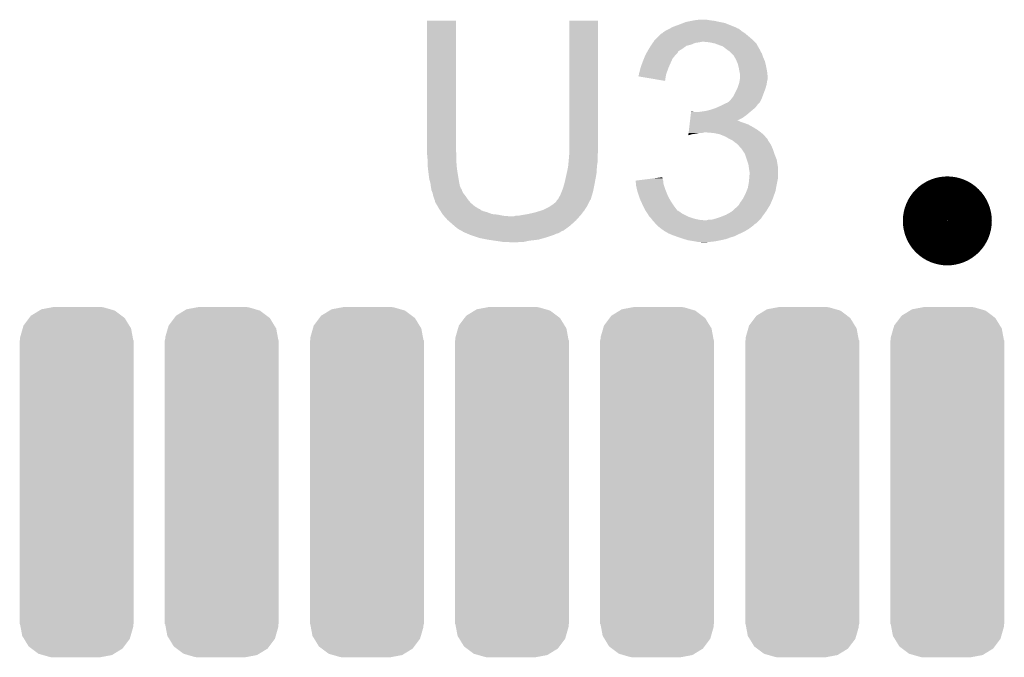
# Model space of a CAD drawing. Extents: x -0.05 to 0.95, y -0.15 to 1.54.
# Tile 26 of 44: x 0.37 to 0.54, y 1 to 1.11. Entities that reach past the tile are written whole.
import ezdxf

# ---------------------------------------------------------------- set-up
doc = ezdxf.new("R2010")
doc.units = 0
doc.layers.get('0').update_dxf_attribs({"linetype": 'CONTINUOUS'})
doc.layers.add('HOD_CAP_2_CLICK_V101_GTO', color=14, linetype='CONTINUOUS')
doc.layers.add('HOD_CAP_2_CLICK_V101_GTS', color=12, linetype='CONTINUOUS')

# ---------------------------------------------------------------- blocks, each defined once
blk = doc.blocks.new('CUSTOM_62')
for points in [[(-0.00807, 0.02937), (-0.0066, 0.03027), (0.00794, 0.02937), (0.00674, 0.03027)], [(-0.0066, 0.03027), (-0.00623, 0.0305), (0.00674, 0.03027), (0.00595, 0.0305)], [(-0.00623, 0.0305), (-0.00425, 0.03087), (0.00595, 0.0305), (0.00466, 0.03087)], [(-0.00425, 0.03087), (-0.0041, 0.0309), (0.00466, 0.03087), (0.0041, 0.0309)], [(-0.00937, 0.02764), (-0.00837, 0.02897), (0.00928, 0.02764), (0.00847, 0.02897)], [(-0.00837, 0.02897), (-0.00807, 0.02937), (0.00847, 0.02897), (0.00794, 0.02937)], [(-0.00997, 0.02556), (-0.00952, 0.02713), (0.00989, 0.02556), (0.0096, 0.02713)], [(-0.00952, 0.02713), (-0.00937, 0.02764), (0.0096, 0.02713), (0.00928, 0.02764)], [(-0.01005, -0.025), (-0.01005, 0.025), (0.01005, -0.025), (0.01005, 0.025)], [(-0.01, 0.025), (-0.00997, 0.02556), (0.01, 0.025), (0.00989, 0.02556)], [(-0.00989, -0.02556), (-0.01, -0.025), (0.00997, -0.02556), (0.01, -0.025)], [(-0.0096, -0.02713), (-0.00989, -0.02556), (0.00952, -0.02713), (0.00997, -0.02556)], [(-0.00928, -0.02764), (-0.0096, -0.02713), (0.00937, -0.02764), (0.00952, -0.02713)], [(-0.00847, -0.02897), (-0.00928, -0.02764), (0.00837, -0.02897), (0.00937, -0.02764)], [(-0.00794, -0.02937), (-0.00847, -0.02897), (0.00807, -0.02937), (0.00837, -0.02897)], [(-0.00674, -0.03027), (-0.00794, -0.02937), (0.0066, -0.03027), (0.00807, -0.02937)], [(-0.00595, -0.0305), (-0.00674, -0.03027), (0.00623, -0.0305), (0.0066, -0.03027)], [(-0.00466, -0.03087), (-0.00595, -0.0305), (0.00425, -0.03087), (0.00623, -0.0305)], [(-0.0041, -0.0309), (-0.00466, -0.03087), (0.0041, -0.0309), (0.00425, -0.03087)]]:
    blk.add_solid(points)

msp = doc.modelspace()

# ---------------------------------------------------------------- linework, layer by layer
at = {"layer": 'HOD_CAP_2_CLICK_V101_GTO', "const_width": 0.0079}
msp.add_lwpolyline([(0.5259, 1.0771, 1), (0.5337, 1.0771, 1)], format="xyb", close=True, dxfattribs=at)
at = {"layer": 'HOD_CAP_2_CLICK_V101_GTO'}
for points in [[(0.438, 1.0894), (0.438, 1.1124), (0.4431, 1.0894), (0.4431, 1.1124)], [(0.438, 1.1124), (0.438, 1.1124), (0.4431, 1.1124), (0.438, 1.1124)], [(0.4631, 1.0902), (0.4631, 1.1124), (0.4682, 1.0902), (0.4682, 1.1124)], [(0.4631, 1.1124), (0.4631, 1.1124), (0.4682, 1.1124), (0.4631, 1.1124)], [(0.4813, 1.1113), (0.4824, 1.1117), (0.49235, 1.1113), (0.49135, 1.1117)], [(0.4824, 1.1117), (0.48318, 1.112), (0.49135, 1.1117), (0.4906, 1.112)], [(0.48318, 1.112), (0.4837, 1.1122), (0.4906, 1.112), (0.4896, 1.1122)], [(0.4837, 1.1122), (0.4847, 1.1124), (0.4896, 1.1122), (0.4887, 1.1124)], [(0.4847, 1.1124), (0.4852, 1.1125), (0.4887, 1.1124), (0.4879, 1.1125)], [(0.4852, 1.1125), (0.486, 1.1126), (0.4879, 1.1125), (0.4873, 1.1126)], [(0.4789, 1.1097), (0.4793, 1.1101), (0.4947, 1.1097), (0.49422, 1.1101)], [(0.4793, 1.1101), (0.4795, 1.1102), (0.49422, 1.1101), (0.4941, 1.1102)], [(0.4795, 1.1102), (0.4797, 1.1104), (0.4941, 1.1102), (0.4938, 1.1104)], [(0.4797, 1.1104), (0.48, 1.1106), (0.4938, 1.1104), (0.4935, 1.1106)], [(0.48, 1.1106), (0.4808, 1.111), (0.4935, 1.1106), (0.493, 1.111)], [(0.4808, 1.111), (0.48097, 1.1111), (0.493, 1.111), (0.4927, 1.1111)], [(0.48097, 1.1111), (0.48113, 1.1112), (0.4927, 1.1111), (0.4926, 1.1112)], [(0.48113, 1.1112), (0.4813, 1.1113), (0.4926, 1.1112), (0.49235, 1.1113)], [(0.47763, 1.1082), (0.47783, 1.1085), (0.4846, 1.1082), (0.4853, 1.1085)], [(0.47783, 1.1085), (0.4779, 1.1086), (0.4853, 1.1085), (0.486, 1.1086)], [(0.4779, 1.1086), (0.47797, 1.1087), (0.486, 1.1086), (0.4865, 1.1087)], [(0.47797, 1.1087), (0.4781, 1.1089), (0.4958, 1.1087), (0.4956, 1.1089)], [(0.4781, 1.1089), (0.4783, 1.1091), (0.4956, 1.1089), (0.4954, 1.1091)], [(0.4783, 1.1091), (0.4789, 1.1097), (0.4954, 1.1091), (0.4947, 1.1097)], [(0.4879, 1.1086), (0.4869, 1.1087), (0.4959, 1.1086), (0.4958, 1.1087)], [(0.4888, 1.1084), (0.4879, 1.1086), (0.4961, 1.1084), (0.4959, 1.1086)], [(0.4896, 1.1081), (0.4888, 1.1084), (0.49627, 1.1081), (0.4961, 1.1084)], [(0.47647, 1.1062), (0.4766, 1.1065), (0.4817, 1.1062), (0.482, 1.1065)], [(0.4766, 1.1065), (0.47666, 1.1066), (0.482, 1.1065), (0.4821, 1.1066)], [(0.47666, 1.1066), (0.47683, 1.1069), (0.4821, 1.1066), (0.4823, 1.1069)], [(0.47683, 1.1069), (0.47689, 1.107), (0.4823, 1.1069), (0.4823, 1.107)], [(0.47689, 1.107), (0.47718, 1.1075), (0.4823, 1.107), (0.4831, 1.1075)], [(0.47718, 1.1075), (0.4773, 1.1077), (0.4831, 1.1075), (0.48338, 1.1077)], [(0.4773, 1.1077), (0.4775, 1.108), (0.48338, 1.1077), (0.4838, 1.108)], [(0.4775, 1.108), (0.47763, 1.1082), (0.4838, 1.108), (0.4846, 1.1082)], [(0.4902, 1.1079), (0.4896, 1.1081), (0.49638, 1.1079), (0.49627, 1.1081)], [(0.4907, 1.1075), (0.4902, 1.1079), (0.4966, 1.1075), (0.49638, 1.1079)], [(0.49083, 1.1074), (0.4907, 1.1075), (0.4967, 1.1074), (0.4966, 1.1075)], [(0.4911, 1.1072), (0.49083, 1.1074), (0.49677, 1.1072), (0.4967, 1.1074)], [(0.49125, 1.1071), (0.4911, 1.1072), (0.4968, 1.1071), (0.49677, 1.1072)], [(0.4914, 1.107), (0.49125, 1.1071), (0.49686, 1.107), (0.4968, 1.1071)], [(0.4918, 1.1066), (0.4914, 1.107), (0.4971, 1.1066), (0.49686, 1.107)], [(0.4921, 1.1063), (0.4918, 1.1066), (0.4972, 1.1063), (0.4971, 1.1066)], [(0.4757, 1.1042), (0.47599, 1.105), (0.48064, 1.1042), (0.481, 1.105)], [(0.47599, 1.105), (0.4761, 1.1053), (0.481, 1.105), (0.48113, 1.1053)], [(0.4761, 1.1053), (0.47627, 1.1057), (0.48113, 1.1053), (0.4813, 1.1057)], [(0.47627, 1.1057), (0.47647, 1.1062), (0.4813, 1.1057), (0.4817, 1.1062)], [(0.49227, 1.106), (0.4921, 1.1063), (0.4973, 1.106), (0.4972, 1.1063)], [(0.4925, 1.1056), (0.49227, 1.106), (0.49747, 1.1056), (0.4973, 1.106)], [(0.49263, 1.1053), (0.4925, 1.1056), (0.4976, 1.1053), (0.49747, 1.1056)], [(0.4928, 1.1049), (0.49263, 1.1053), (0.4977, 1.1049), (0.4976, 1.1053)], [(0.49291, 1.1045), (0.4928, 1.1049), (0.4978, 1.1045), (0.4977, 1.1049)], [(0.4754, 1.1031), (0.4755, 1.1034), (0.48024, 1.1031), (0.48035, 1.1034)], [(0.4754, 1.103), (0.4754, 1.1031), (0.4802, 1.103), (0.48024, 1.1031)], [(0.4754, 1.1029), (0.4754, 1.103), (0.48018, 1.1029), (0.4802, 1.103)], [(0.4755, 1.1034), (0.47568, 1.1041), (0.48035, 1.1034), (0.4806, 1.1041)], [(0.47568, 1.1041), (0.4757, 1.1042), (0.4806, 1.1041), (0.48064, 1.1042)], [(0.493, 1.1042), (0.49291, 1.1045), (0.49786, 1.1042), (0.4978, 1.1045)], [(0.4931, 1.1036), (0.493, 1.1042), (0.49798, 1.1036), (0.49786, 1.1042)], [(0.49312, 1.1035), (0.4931, 1.1036), (0.498, 1.1035), (0.49798, 1.1036)], [(0.4932, 1.1031), (0.49312, 1.1035), (0.49804, 1.1031), (0.498, 1.1035)], [(0.4932, 1.1026), (0.4932, 1.1031), (0.4981, 1.1026), (0.49804, 1.1031)], [(0.4753, 1.1027), (0.4754, 1.1029), (0.48015, 1.1027), (0.48018, 1.1029)], [(0.4753, 1.1026), (0.4753, 1.1027), (0.48013, 1.1026), (0.48015, 1.1027)], [(0.48, 1.1018), (0.4753, 1.1026), (0.48, 1.1018), (0.48013, 1.1026)], [(0.49297, 1.1011), (0.4931, 1.1015), (0.4979, 1.1011), (0.49797, 1.1015)], [(0.4931, 1.1015), (0.49313, 1.1017), (0.49797, 1.1015), (0.498, 1.1017)], [(0.49313, 1.1017), (0.4932, 1.1021), (0.498, 1.1017), (0.4981, 1.1021)], [(0.4932, 1.1021), (0.4932, 1.1026), (0.4981, 1.1021), (0.4981, 1.1026)], [(0.492, 1.099), (0.4927, 1.1004), (0.49717, 1.099), (0.4977, 1.1004)], [(0.4927, 1.1004), (0.4928, 1.1006), (0.4977, 1.1004), (0.49776, 1.1006)], [(0.4928, 1.1006), (0.49297, 1.1011), (0.49776, 1.1006), (0.4979, 1.1011)], [(0.4904, 1.0977), (0.4908, 1.0979), (0.4964, 1.0977), (0.4966, 1.0979)], [(0.4909, 1.0979), (0.49105, 1.098), (0.4966, 1.0979), (0.4967, 1.098)], [(0.49105, 1.098), (0.4912, 1.0981), (0.4967, 1.098), (0.49675, 1.0981)], [(0.4912, 1.0981), (0.4916, 1.0985), (0.49675, 1.0981), (0.49695, 1.0985)], [(0.4916, 1.0985), (0.49184, 1.0988), (0.49695, 1.0985), (0.4971, 1.0988)], [(0.49184, 1.0988), (0.492, 1.099), (0.4971, 1.0988), (0.49717, 1.099)], [(0.48453, 1.0958), (0.48459, 1.0963), (0.4944, 1.0958), (0.49498, 1.0963)], [(0.48459, 1.0963), (0.4846, 1.0964), (0.4851, 1.0963), (0.4849, 1.0964)], [(0.4846, 1.0964), (0.4846, 1.0964), (0.4849, 1.0964), (0.4846, 1.0964)], [(0.4858, 1.0963), (0.4865, 1.0964), (0.49498, 1.0963), (0.4951, 1.0964)], [(0.4865, 1.0964), (0.4872, 1.0965), (0.4951, 1.0964), (0.49522, 1.0965)], [(0.4872, 1.0965), (0.488, 1.0967), (0.49522, 1.0965), (0.49546, 1.0967)], [(0.488, 1.0967), (0.4886, 1.0969), (0.49546, 1.0967), (0.4957, 1.0969)], [(0.4886, 1.0969), (0.4889, 1.097), (0.4957, 1.0969), (0.4958, 1.097)], [(0.4889, 1.097), (0.48957, 1.0973), (0.4958, 1.097), (0.4961, 1.0973)], [(0.48957, 1.0973), (0.4898, 1.0974), (0.4961, 1.0973), (0.49617, 1.0974)], [(0.4898, 1.0974), (0.4904, 1.0977), (0.49617, 1.0974), (0.4964, 1.0977)], [(0.48433, 1.0941), (0.48436, 1.0944), (0.4947, 1.0941), (0.4939, 1.0944)], [(0.48436, 1.0944), (0.48439, 1.0946), (0.4939, 1.0944), (0.4933, 1.0946)], [(0.48439, 1.0946), (0.48441, 1.0948), (0.4933, 1.0946), (0.4929, 1.0948)], [(0.48441, 1.0948), (0.48447, 1.0953), (0.4927, 1.0948), (0.4937, 1.0953)], [(0.48441, 1.0948), (0.48441, 1.0948), (0.4929, 1.0948), (0.4927, 1.0948)], [(0.48447, 1.0953), (0.48453, 1.0958), (0.4937, 1.0953), (0.4944, 1.0958)], [(0.48414, 1.0925), (0.48415, 1.0926), (0.4855, 1.0925), (0.486, 1.0926)], [(0.48415, 1.0926), (0.48416, 1.0927), (0.4865, 1.0926), (0.4869, 1.0927)], [(0.48416, 1.0927), (0.48421, 1.0931), (0.49691, 1.0927), (0.4964, 1.0931)], [(0.48421, 1.0931), (0.48427, 1.0936), (0.4964, 1.0931), (0.4956, 1.0936)], [(0.48427, 1.0936), (0.48433, 1.0941), (0.4956, 1.0936), (0.4947, 1.0941)], [(0.4886, 1.0926), (0.4874, 1.0927), (0.49704, 1.0926), (0.49691, 1.0927)], [(0.4896, 1.0924), (0.4886, 1.0926), (0.4973, 1.0924), (0.49704, 1.0926)], [(0.4841, 1.0922), (0.48412, 1.0924), (0.4841, 1.0922), (0.4848, 1.0924)], [(0.48412, 1.0924), (0.48414, 1.0925), (0.4848, 1.0924), (0.4855, 1.0925)], [(0.4906, 1.092), (0.4896, 1.0924), (0.49766, 1.092), (0.4973, 1.0924)], [(0.4913, 1.0916), (0.4906, 1.092), (0.49801, 1.0916), (0.49766, 1.092)], [(0.4915, 1.0915), (0.4913, 1.0916), (0.4981, 1.0915), (0.49801, 1.0916)], [(0.4917, 1.0914), (0.4915, 1.0915), (0.4981, 1.0914), (0.4981, 1.0915)], [(0.4919, 1.0913), (0.4917, 1.0914), (0.49817, 1.0913), (0.4981, 1.0914)], [(0.4924, 1.0909), (0.4919, 1.0913), (0.49843, 1.0909), (0.49817, 1.0913)], [(0.4927, 1.0907), (0.4924, 1.0909), (0.49857, 1.0907), (0.49843, 1.0909)], [(0.438, 1.0891), (0.438, 1.0894), (0.44317, 1.0891), (0.4431, 1.0894)], [(0.43801, 1.089), (0.438, 1.0891), (0.4432, 1.089), (0.44317, 1.0891)], [(0.4631, 1.0893), (0.4631, 1.0902), (0.4682, 1.0893), (0.4682, 1.0902)], [(0.4631, 1.0889), (0.4631, 1.0893), (0.46812, 1.0889), (0.4682, 1.0893)], [(0.4928, 1.0906), (0.4927, 1.0907), (0.49863, 1.0906), (0.49857, 1.0907)], [(0.49289, 1.0905), (0.4928, 1.0906), (0.4987, 1.0905), (0.49863, 1.0906)], [(0.4935, 1.0898), (0.49289, 1.0905), (0.499, 1.0898), (0.4987, 1.0905)], [(0.4941, 1.0889), (0.4935, 1.0898), (0.4993, 1.0889), (0.499, 1.0898)], [(0.4381, 1.088), (0.43801, 1.089), (0.4432, 1.088), (0.4432, 1.089)], [(0.4381, 1.0874), (0.4381, 1.088), (0.4432, 1.0874), (0.4432, 1.088)], [(0.4381, 1.087), (0.4381, 1.0874), (0.44323, 1.087), (0.4432, 1.0874)], [(0.46292, 1.0869), (0.46298, 1.0875), (0.468, 1.0869), (0.4681, 1.0875)], [(0.46298, 1.0875), (0.463, 1.0877), (0.4681, 1.0875), (0.4681, 1.0877)], [(0.463, 1.0877), (0.46309, 1.0888), (0.4681, 1.0877), (0.4681, 1.0888)], [(0.46309, 1.0888), (0.4631, 1.0889), (0.4681, 1.0888), (0.46812, 1.0889)], [(0.49443, 1.0879), (0.4941, 1.0889), (0.4997, 1.0879), (0.4993, 1.0889)], [(0.4947, 1.0871), (0.49443, 1.0879), (0.49983, 1.0871), (0.4997, 1.0879)], [(0.43819, 1.0862), (0.4381, 1.087), (0.4433, 1.0862), (0.44323, 1.087)], [(0.4382, 1.0861), (0.43819, 1.0862), (0.44332, 1.0861), (0.4433, 1.0862)], [(0.4384, 1.0845), (0.4382, 1.0861), (0.44358, 1.0845), (0.44332, 1.0861)], [(0.46263, 1.0854), (0.4627, 1.0857), (0.4679, 1.0854), (0.46792, 1.0857)], [(0.4627, 1.0857), (0.4629, 1.0867), (0.46792, 1.0857), (0.46799, 1.0867)], [(0.4629, 1.0867), (0.46292, 1.0869), (0.46799, 1.0867), (0.468, 1.0869)], [(0.49476, 1.0867), (0.4947, 1.0871), (0.4999, 1.0867), (0.49983, 1.0871)], [(0.4948, 1.0864), (0.49476, 1.0867), (0.4999, 1.0864), (0.4999, 1.0867)], [(0.4949, 1.0858), (0.4948, 1.0864), (0.4999, 1.0858), (0.4999, 1.0864)], [(0.4949, 1.0852), (0.4949, 1.0858), (0.4999, 1.0852), (0.4999, 1.0858)], [(0.4386, 1.0838), (0.4384, 1.0845), (0.4437, 1.0838), (0.44358, 1.0845)], [(0.46227, 1.0838), (0.4623, 1.0839), (0.4676, 1.0838), (0.46762, 1.0839)], [(0.4623, 1.0839), (0.46263, 1.0854), (0.46762, 1.0839), (0.4679, 1.0854)], [(0.4748, 1.0842), (0.47637, 1.0844), (0.47967, 1.0842), (0.4796, 1.0844)], [(0.47481, 1.0841), (0.4748, 1.0842), (0.4797, 1.0841), (0.47967, 1.0842)], [(0.47485, 1.0838), (0.47481, 1.0841), (0.4797, 1.0838), (0.4797, 1.0841)], [(0.47637, 1.0844), (0.47794, 1.0846), (0.4796, 1.0844), (0.4796, 1.0846)], [(0.47794, 1.0846), (0.47872, 1.0847), (0.4796, 1.0846), (0.4795, 1.0847)], [(0.47872, 1.0847), (0.4795, 1.0848), (0.4795, 1.0847), (0.4795, 1.0848)], [(0.49462, 1.083), (0.4948, 1.084), (0.4996, 1.083), (0.4998, 1.084)], [(0.4948, 1.084), (0.49484, 1.0845), (0.4998, 1.084), (0.4999, 1.0845)], [(0.49484, 1.0845), (0.4949, 1.0852), (0.4999, 1.0845), (0.4999, 1.0852)], [(0.43867, 1.0833), (0.4386, 1.0838), (0.4438, 1.0833), (0.4437, 1.0838)], [(0.4387, 1.0831), (0.43867, 1.0833), (0.44388, 1.0831), (0.4438, 1.0833)], [(0.43875, 1.0828), (0.4387, 1.0831), (0.444, 1.0828), (0.44388, 1.0831)], [(0.43877, 1.0827), (0.43875, 1.0828), (0.4441, 1.0827), (0.444, 1.0828)], [(0.4388, 1.0825), (0.43877, 1.0827), (0.44417, 1.0825), (0.4441, 1.0827)], [(0.43884, 1.0824), (0.4388, 1.0825), (0.4442, 1.0824), (0.44417, 1.0825)], [(0.439, 1.082), (0.43884, 1.0824), (0.4444, 1.082), (0.4442, 1.0824)], [(0.4615, 1.0816), (0.46178, 1.0823), (0.4671, 1.0816), (0.4673, 1.0823)], [(0.46178, 1.0823), (0.4619, 1.0826), (0.4673, 1.0823), (0.46736, 1.0826)], [(0.4619, 1.0826), (0.4621, 1.0832), (0.46736, 1.0826), (0.46748, 1.0832)], [(0.4621, 1.0832), (0.46227, 1.0838), (0.46748, 1.0832), (0.4676, 1.0838)], [(0.47489, 1.0834), (0.47485, 1.0838), (0.4798, 1.0834), (0.4797, 1.0838)], [(0.4749, 1.0833), (0.47489, 1.0834), (0.47983, 1.0833), (0.4798, 1.0834)], [(0.47508, 1.0825), (0.4749, 1.0833), (0.4801, 1.0825), (0.47983, 1.0833)], [(0.4751, 1.0824), (0.47508, 1.0825), (0.48014, 1.0824), (0.4801, 1.0825)], [(0.4754, 1.0815), (0.4751, 1.0824), (0.4805, 1.0815), (0.48014, 1.0824)], [(0.4942, 1.0819), (0.4944, 1.0824), (0.49932, 1.0819), (0.4995, 1.0824)], [(0.4944, 1.0824), (0.4946, 1.0829), (0.4995, 1.0824), (0.49958, 1.0829)], [(0.4946, 1.0829), (0.49462, 1.083), (0.49958, 1.0829), (0.4996, 1.083)], [(0.4391, 1.0815), (0.439, 1.082), (0.4448, 1.0815), (0.4444, 1.082)], [(0.4393, 1.0809), (0.4391, 1.0815), (0.4452, 1.0809), (0.4448, 1.0815)], [(0.4394, 1.0807), (0.4393, 1.0809), (0.44537, 1.0807), (0.4452, 1.0809)], [(0.4394, 1.0805), (0.4394, 1.0807), (0.44553, 1.0805), (0.44537, 1.0807)], [(0.43952, 1.0803), (0.4394, 1.0805), (0.4457, 1.0803), (0.44553, 1.0805)], [(0.4607, 1.0804), (0.4608, 1.0805), (0.4666, 1.0804), (0.46665, 1.0805)], [(0.4608, 1.0805), (0.4609, 1.0807), (0.46665, 1.0805), (0.46675, 1.0807)], [(0.4609, 1.0807), (0.461, 1.0808), (0.46675, 1.0807), (0.4668, 1.0808)], [(0.461, 1.0808), (0.4611, 1.0809), (0.4668, 1.0808), (0.4669, 1.0809)], [(0.4611, 1.0809), (0.4613, 1.0813), (0.4669, 1.0809), (0.46701, 1.0813)], [(0.4613, 1.0813), (0.4615, 1.0816), (0.46701, 1.0813), (0.4671, 1.0816)], [(0.4756, 1.0809), (0.4754, 1.0815), (0.48083, 1.0809), (0.4805, 1.0815)], [(0.47574, 1.0806), (0.4756, 1.0809), (0.481, 1.0806), (0.48083, 1.0809)], [(0.47615, 1.0797), (0.47574, 1.0806), (0.4816, 1.0797), (0.481, 1.0806)], [(0.4933, 1.0804), (0.49373, 1.081), (0.49874, 1.0804), (0.499, 1.081)], [(0.49373, 1.081), (0.4938, 1.0811), (0.499, 1.081), (0.49904, 1.0811)], [(0.4938, 1.0811), (0.4942, 1.0819), (0.49904, 1.0811), (0.49932, 1.0819)], [(0.43987, 1.0797), (0.43952, 1.0803), (0.4464, 1.0797), (0.4457, 1.0803)], [(0.4401, 1.0793), (0.43987, 1.0797), (0.44704, 1.0793), (0.4464, 1.0797)], [(0.44016, 1.0792), (0.4401, 1.0793), (0.4472, 1.0792), (0.44704, 1.0793)], [(0.44029, 1.079), (0.44016, 1.0792), (0.4475, 1.079), (0.4473, 1.0792)], [(0.44016, 1.0792), (0.44016, 1.0792), (0.4473, 1.0792), (0.4472, 1.0792)], [(0.44042, 1.0788), (0.44029, 1.079), (0.448, 1.0788), (0.4475, 1.079)], [(0.44055, 1.0786), (0.44042, 1.0788), (0.4487, 1.0786), (0.448, 1.0788)], [(0.4571, 1.0786), (0.4584, 1.079), (0.46549, 1.0786), (0.4658, 1.079)], [(0.4584, 1.079), (0.4596, 1.0796), (0.4658, 1.079), (0.46618, 1.0796)], [(0.4596, 1.0796), (0.4599, 1.0798), (0.46618, 1.0796), (0.4663, 1.0798)], [(0.4599, 1.0798), (0.4602, 1.08), (0.4663, 1.0798), (0.4664, 1.08)], [(0.4602, 1.08), (0.4607, 1.0804), (0.4664, 1.08), (0.4666, 1.0804)], [(0.4762, 1.0796), (0.47615, 1.0797), (0.48168, 1.0796), (0.4816, 1.0797)], [(0.4765, 1.079), (0.4762, 1.0796), (0.48213, 1.079), (0.48168, 1.0796)], [(0.47657, 1.0789), (0.4765, 1.079), (0.4822, 1.0789), (0.48213, 1.079)], [(0.4767, 1.0787), (0.47657, 1.0789), (0.4826, 1.0787), (0.4823, 1.0789)], [(0.47657, 1.0789), (0.47657, 1.0789), (0.4823, 1.0789), (0.4822, 1.0789)], [(0.4769, 1.0784), (0.4767, 1.0787), (0.483, 1.0784), (0.4826, 1.0787)], [(0.4908, 1.0782), (0.4917, 1.0787), (0.4974, 1.0782), (0.49776, 1.0787)], [(0.4917, 1.0787), (0.49193, 1.0789), (0.49776, 1.0787), (0.4979, 1.0789)], [(0.49193, 1.0789), (0.4926, 1.0795), (0.4979, 1.0789), (0.49827, 1.0795)], [(0.4926, 1.0795), (0.4928, 1.0797), (0.49827, 1.0795), (0.4984, 1.0797)], [(0.4928, 1.0797), (0.493, 1.0799), (0.4984, 1.0797), (0.4985, 1.0799)], [(0.493, 1.0799), (0.49324, 1.0803), (0.4985, 1.0799), (0.4987, 1.0803)], [(0.49324, 1.0803), (0.4933, 1.0804), (0.4987, 1.0803), (0.49874, 1.0804)], [(0.44074, 1.0783), (0.44055, 1.0786), (0.4495, 1.0783), (0.4487, 1.0786)], [(0.4408, 1.0782), (0.44074, 1.0783), (0.4505, 1.0782), (0.4495, 1.0783)], [(0.44098, 1.078), (0.4408, 1.0782), (0.4515, 1.078), (0.4505, 1.0782)], [(0.44107, 1.0779), (0.44098, 1.078), (0.4527, 1.0779), (0.4515, 1.078)], [(0.4416, 1.0773), (0.44107, 1.0779), (0.46439, 1.0773), (0.46492, 1.0779)], [(0.44171, 1.0772), (0.4416, 1.0773), (0.4643, 1.0772), (0.46439, 1.0773)], [(0.44274, 1.0763), (0.44171, 1.0772), (0.4633, 1.0763), (0.4643, 1.0772)], [(0.4533, 1.0779), (0.4536, 1.078), (0.46492, 1.0779), (0.46501, 1.078)], [(0.4541, 1.078), (0.4546, 1.0781), (0.46501, 1.078), (0.4651, 1.0781)], [(0.4546, 1.0781), (0.4558, 1.0783), (0.4651, 1.0781), (0.46526, 1.0783)], [(0.4558, 1.0783), (0.4571, 1.0786), (0.46526, 1.0783), (0.46549, 1.0786)], [(0.4772, 1.0779), (0.4769, 1.0784), (0.484, 1.0779), (0.483, 1.0784)], [(0.4773, 1.0778), (0.4772, 1.0779), (0.4842, 1.0778), (0.484, 1.0779)], [(0.4775, 1.0776), (0.4773, 1.0778), (0.4848, 1.0776), (0.4842, 1.0778)], [(0.47758, 1.0775), (0.4775, 1.0776), (0.4851, 1.0775), (0.4848, 1.0776)], [(0.47773, 1.0773), (0.47758, 1.0775), (0.486, 1.0773), (0.4851, 1.0775)], [(0.4778, 1.0772), (0.47773, 1.0773), (0.487, 1.0772), (0.486, 1.0773)], [(0.4781, 1.0769), (0.4778, 1.0772), (0.4963, 1.0769), (0.4966, 1.0772)], [(0.4873, 1.0772), (0.4876, 1.0773), (0.4966, 1.0772), (0.4967, 1.0773)], [(0.4882, 1.0773), (0.4889, 1.0775), (0.4967, 1.0773), (0.4969, 1.0775)], [(0.4889, 1.0775), (0.4898, 1.0778), (0.4969, 1.0775), (0.49711, 1.0778)], [(0.4898, 1.0778), (0.4908, 1.0782), (0.49711, 1.0778), (0.4974, 1.0782)], [(0.4432, 1.0759), (0.44274, 1.0763), (0.46277, 1.0759), (0.4633, 1.0763)], [(0.4438, 1.0755), (0.4432, 1.0759), (0.46223, 1.0755), (0.46277, 1.0759)], [(0.444, 1.0754), (0.4438, 1.0755), (0.4621, 1.0754), (0.46223, 1.0755)], [(0.4442, 1.0753), (0.444, 1.0754), (0.4619, 1.0753), (0.462, 1.0754)], [(0.444, 1.0754), (0.444, 1.0754), (0.462, 1.0754), (0.4621, 1.0754)], [(0.4443, 1.0752), (0.4442, 1.0753), (0.46165, 1.0752), (0.4618, 1.0753)], [(0.4442, 1.0753), (0.4442, 1.0753), (0.4618, 1.0753), (0.4619, 1.0753)], [(0.4782, 1.0767), (0.4781, 1.0769), (0.4961, 1.0767), (0.4963, 1.0769)], [(0.4784, 1.0765), (0.4782, 1.0767), (0.4958, 1.0765), (0.4961, 1.0767)], [(0.4786, 1.0763), (0.4784, 1.0765), (0.4956, 1.0763), (0.4958, 1.0765)], [(0.4792, 1.0758), (0.4786, 1.0763), (0.49493, 1.0758), (0.4956, 1.0763)], [(0.47934, 1.0757), (0.4792, 1.0758), (0.4948, 1.0757), (0.49493, 1.0758)], [(0.47976, 1.0754), (0.47934, 1.0757), (0.4943, 1.0754), (0.4948, 1.0757)], [(0.4799, 1.0753), (0.47976, 1.0754), (0.4941, 1.0753), (0.4943, 1.0754)], [(0.4806, 1.0749), (0.4799, 1.0753), (0.4933, 1.0749), (0.4941, 1.0753)], [(0.44453, 1.0751), (0.4443, 1.0752), (0.4615, 1.0751), (0.46165, 1.0752)], [(0.445, 1.0749), (0.44453, 1.0751), (0.4611, 1.0749), (0.4615, 1.0751)], [(0.44523, 1.0748), (0.445, 1.0749), (0.4607, 1.0748), (0.4611, 1.0749)], [(0.4457, 1.0746), (0.44523, 1.0748), (0.4603, 1.0746), (0.4607, 1.0748)], [(0.4469, 1.0742), (0.4457, 1.0746), (0.4591, 1.0742), (0.4603, 1.0746)], [(0.4472, 1.0741), (0.4469, 1.0742), (0.45875, 1.0741), (0.4591, 1.0742)], [(0.4487, 1.0738), (0.4472, 1.0741), (0.4577, 1.0738), (0.45875, 1.0741)], [(0.44935, 1.0737), (0.4487, 1.0738), (0.4569, 1.0737), (0.4577, 1.0738)], [(0.45, 1.0736), (0.44935, 1.0737), (0.456, 1.0736), (0.4569, 1.0737)], [(0.4507, 1.0735), (0.45, 1.0736), (0.45555, 1.0735), (0.456, 1.0736)], [(0.4513, 1.0734), (0.4507, 1.0735), (0.4551, 1.0734), (0.45555, 1.0735)], [(0.4813, 1.0746), (0.4806, 1.0749), (0.4927, 1.0746), (0.4933, 1.0749)], [(0.48186, 1.0744), (0.4813, 1.0746), (0.4923, 1.0744), (0.4927, 1.0746)], [(0.48242, 1.0742), (0.48186, 1.0744), (0.4916, 1.0742), (0.4923, 1.0744)], [(0.4827, 1.0741), (0.48242, 1.0742), (0.49133, 1.0741), (0.4916, 1.0742)], [(0.48335, 1.0739), (0.4827, 1.0741), (0.4908, 1.0739), (0.49133, 1.0741)], [(0.484, 1.0737), (0.48335, 1.0739), (0.4899, 1.0737), (0.4908, 1.0739)], [(0.4852, 1.0735), (0.484, 1.0737), (0.4889, 1.0735), (0.4899, 1.0737)], [(0.4857, 1.0734), (0.4852, 1.0735), (0.488, 1.0734), (0.4889, 1.0735)], [(0.4527, 1.0733), (0.4523, 1.0734), (0.4532, 1.0733), (0.4551, 1.0734)], [(0.4865, 1.0733), (0.4861, 1.0734), (0.487, 1.0733), (0.488, 1.0734)]]:
    msp.add_solid(points, dxfattribs=at)

# ---------------------------------------------------------------- block references
at = {"layer": 'HOD_CAP_2_CLICK_V101_GTS'}
for p in [(0.3762, 1.031), (0.4018, 1.031), (0.4274, 1.031), (0.453, 1.031), (0.4786, 1.031), (0.5042, 1.031), (0.5298, 1.031)]:
    msp.add_blockref('CUSTOM_62', p, dxfattribs=at)

doc.saveas('drawing.dxf')
